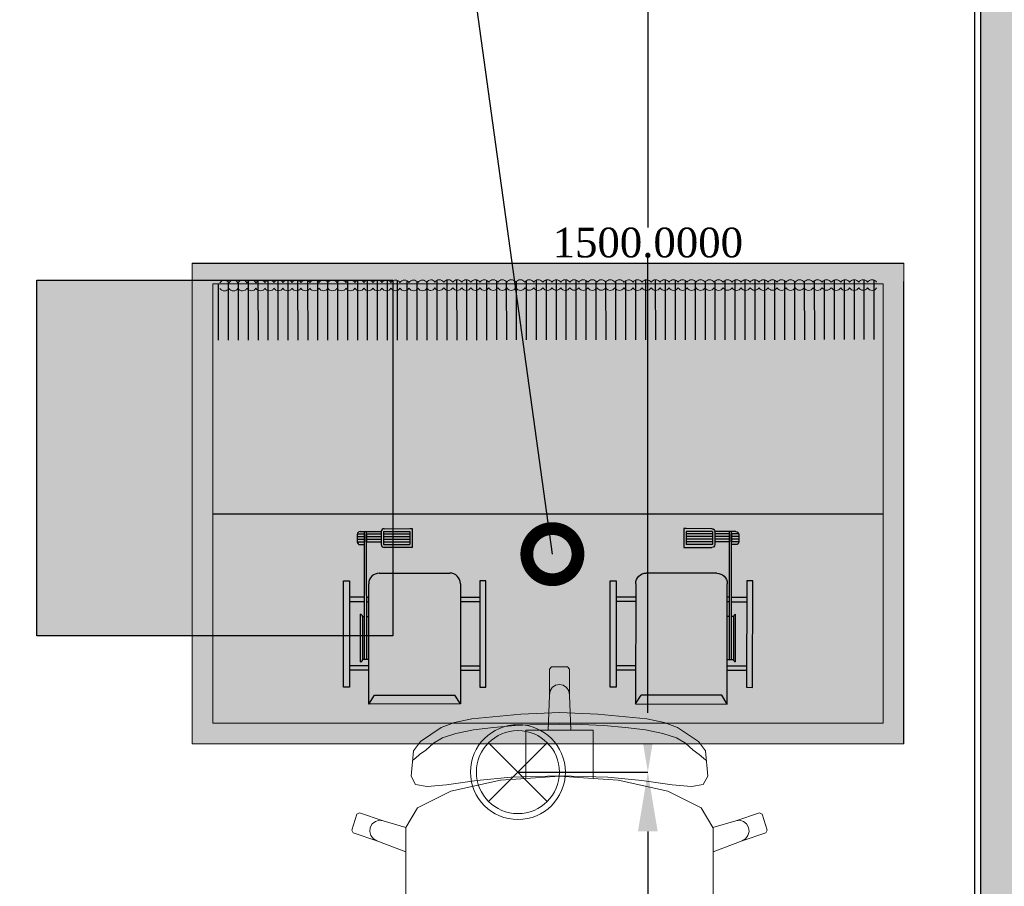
# Model space of a CAD drawing. Header units: millimetres. Extents: x 0 to 88385, y 0 to 41127.
# Tile 49 of 244: x 56508 to 58168, y 16695 to 18157. Entities that reach past the tile are written whole.
import ezdxf
from ezdxf import colors
from ezdxf.entities.mleader import LeaderData, LeaderLine
from ezdxf.math import Vec2, Vec3

# ---------------------------------------------------------------- set-up
doc = ezdxf.new("R2010")
doc.units = ezdxf.units.MM
doc.header["$MEASUREMENT"] = 0
for name, color, linetype in [('- განათება', 7, 'Continuous'), ('- მექანიკური ნაწილი', 7, 'Continuous'), ('New_Structural - Bearing', 7, 'Continuous')]:
    doc.layers.add(name, color=color, linetype=linetype)
for name, color, linetype, lineweight in [('heating-cooling1', 7, 'Continuous', 0), ('HVAC Room Number', 7, 'Continuous', 0), ('New_Interior - Furniture _Pen_No__1', 7, 'Continuous', 13)]:
    doc.layers.add(name, color=color, linetype=linetype, lineweight=lineweight)
for name, color, linetype, lineweight, true_color in [('New_Interior - Lamp_Pen_No__77', 7, 'Continuous', 20, 0xffeb28), ('New_Structural - Bearing_Pen_No__5', 7, 'Continuous', 25, 0x40a5ff), ('New_Structural - Bearing_Pen_No__57', 7, 'Continuous', 25, 0xdcd214)]:
    doc.layers.add(name, color=color, linetype=linetype, lineweight=lineweight, true_color=true_color)
doc.styles.add('CT', font='ARIALN.TTF', dxfattribs={"height": 200})
doc.styles.get("Standard").update_dxf_attribs({"font": 'sylfaen.ttf'})
doc.dimstyles.get("Standard").update_dxf_attribs({"dimtxt": 0.18, "dimasz": 0.18, "dimexe": 0.18, "dimexo": 0.0625, "dimgap": 0.09, "dimtad": 0, "dimtih": 1, "dimtoh": 1, "dimdec": 4, "dimzin": 0, "dimdsep": 46, "dimtxsty": 'Standard', "dimcen": 0.09, "dimadec": 0, "dimazin": 0, "dimtfac": 1, "dimtdec": 4, "dimtofl": 0, "dimtmove": 0, "dimatfit": 3, "dimfxl": 1, "dimtolj": 1, "dimtzin": 0, "dimarcsym": 0})

# ---------------------------------------------------------------- blocks, each defined once
blk = doc.blocks.new('Wall_57', base_point=(-26122.4, 12903.1))
at = {"layer": 'New_Structural - Bearing_Pen_No__57', "linetype": 'Continuous', "lineweight": 25, "true_color": 0xdcd214}
blk.add_hatch(color=52, dxfattribs=at).paths.add_polyline_path([(-26112.4, 21746.1), (-26112.4, 12953.1), (-26032.4, 12953.1), (-26032.4, 21746.1)])
at = {"layer": 'New_Structural - Bearing_Pen_No__5', "color": 161, "linetype": 'Continuous', "lineweight": 25, "true_color": 0x40a5ff}
blk.add_line((-26112.4, 21746.1), (-26112.4, 12953.1), dxfattribs=at)
at = {"layer": 'New_Structural - Bearing_Pen_No__5', "color": 161, "linetype": 'Continuous', "lineweight": 25, "true_color": 0x40a5ff, "flags": 128}
blk.add_lwpolyline([(-26122.4, 20788), (-26122.4, 12953.1)], dxfattribs=at)
blk = doc.blocks.new('Office Workstation Solo 27_4')
at = {"layer": 'New_Interior - Furniture _Pen_No__1', "color": 7, "linetype": 'Continuous', "lineweight": 13}
for p, q in [((-600, -400), (-800, -400)), ((-800, -400), (-800, -420)), ((-733.3, -420), (-733.3, -400)), ((-666.7, -420), (-666.7, -400)), ((-600, -420), (-600, -400)), ((-900, -450), (-840, -420)), ((-840, -420), (-560, -420)), ((-800, -420), (-600, -420)), ((-500, -450), (-560, -420)), ((-500, -450), (-900, -450)), ((-900, -450), (-900, -480)), ((-500, -480), (-500, -450)), ((-900, -480), (-500, -480)), ((-600, -480), (-800, -480)), ((-800, -480), (-800, -530)), ((-600, -530), (-600, -480)), ((-800, -530), (-600, -530)), ((-905.6, -619.1), (-925.2, -619.1)), ((-925.2, -619.1), (-925.2, -638.5)), ((-905.6, -638.5), (-905.6, -619.1)), ((-807.7, -619.1), (-886, -619.1)), ((-886, -619.1), (-886, -638.5)), ((-866.5, -638.5), (-866.5, -619.1)), ((-846.9, -638.5), (-846.9, -619.1)), ((-827.3, -638.5), (-827.3, -619.1)), ((-807.7, -638.5), (-807.7, -619.1)), ((-719.6, -619.1), (-797.9, -619.1)), ((-797.9, -619.1), (-797.9, -638.5)), ((-778.3, -638.5), (-778.3, -619.1)), ((-758.8, -638.5), (-758.8, -619.1)), ((-739.2, -638.5), (-739.2, -619.1)), ((-719.6, -638.5), (-719.6, -619.1)), ((-631.5, -619.1), (-709.8, -619.1)), ((-709.8, -619.1), (-709.8, -638.5)), ((-690.2, -638.5), (-690.2, -619.1)), ((-670.6, -638.5), (-670.6, -619.1)), ((-651, -638.5), (-651, -619.1)), ((-631.5, -638.5), (-631.5, -619.1)), ((-562.9, -619.1), (-621.7, -619.1)), ((-621.7, -619.1), (-621.7, -638.5)), ((-602.1, -638.5), (-602.1, -619.1)), ((-582.5, -638.5), (-582.5, -619.1)), ((-562.9, -638.5), (-562.9, -619.1)), ((-925.2, -638.5), (-905.6, -638.5)), ((-886, -638.5), (-807.7, -638.5)), ((-797.9, -638.5), (-719.6, -638.5)), ((-709.8, -638.5), (-631.5, -638.5)), ((-621.7, -638.5), (-562.9, -638.5)), ((-631.5, -648.2), (-925.2, -648.2)), ((-925.2, -648.2), (-925.2, -745.2)), ((-905.6, -667.6), (-905.6, -648.2)), ((-886, -667.6), (-886, -648.2)), ((-866.5, -667.6), (-866.5, -648.2)), ((-846.9, -667.6), (-846.9, -648.2)), ((-827.3, -667.6), (-827.3, -648.2)), ((-807.7, -667.6), (-807.7, -648.2)), ((-788.1, -667.6), (-788.1, -648.2)), ((-768.5, -667.6), (-768.5, -648.2)), ((-749, -667.6), (-749, -648.2)), ((-729.4, -667.6), (-729.4, -648.2)), ((-709.8, -667.6), (-709.8, -648.2)), ((-690.2, -667.6), (-690.2, -648.2)), ((-670.6, -667.6), (-670.6, -648.2)), ((-631.5, -745.2), (-631.5, -648.2)), ((-562.9, -648.2), (-621.7, -648.2)), ((-621.7, -648.2), (-621.7, -687)), ((-602.1, -687), (-602.1, -648.2)), ((-582.5, -687), (-582.5, -648.2)), ((-562.9, -687), (-562.9, -648.2)), ((-474.8, -648.2), (-553.1, -648.2)), ((-553.1, -648.2), (-553.1, -745.2)), ((-533.5, -725.8), (-533.5, -648.2)), ((-514, -745.2), (-514, -648.2)), ((-494.4, -745.2), (-494.4, -648.2)), ((-474.8, -745.2), (-474.8, -648.2)), ((-925.2, -667.6), (-631.5, -667.6)), ((-895.8, -687), (-895.8, -667.6)), ((-876.3, -687), (-876.3, -667.6)), ((-791.6, -680.4), (-869.2, -688.9)), ((-856.7, -687), (-856.7, -667.6)), ((-837.1, -687), (-837.1, -667.6)), ((-817.5, -687), (-817.5, -667.6)), ((-797.9, -687), (-797.9, -667.6)), ((-790.4, -680.3), (-791.6, -680.4)), ((-700, -677.3), (-790.4, -680.3)), ((-778.3, -687), (-778.3, -667.6)), ((-758.8, -687), (-758.8, -667.6)), ((-739.2, -687), (-739.2, -667.6)), ((-719.6, -687), (-719.6, -667.6)), ((-700, -687), (-700, -667.6)), ((-700, -677.3), (-609.6, -680.3)), ((-680.4, -687), (-680.4, -667.6)), ((-660.8, -687), (-660.8, -667.6)), ((-621.7, -667.6), (-562.9, -667.6)), ((-609.6, -680.3), (-608.4, -680.4)), ((-608.4, -680.4), (-530.8, -688.9)), ((-553.1, -667.6), (-474.8, -667.6)), ((-925.2, -687), (-655.9, -687)), ((-869.2, -688.9), (-921.1, -701.6)), ((-890.9, -706.4), (-890.9, -687)), ((-871.4, -706.4), (-871.4, -687)), ((-851.8, -706.4), (-851.8, -687)), ((-832.2, -706.4), (-832.2, -687)), ((-812.6, -706.4), (-812.6, -687)), ((-793, -706.4), (-793, -687)), ((-773.4, -706.4), (-773.4, -687)), ((-753.9, -706.4), (-753.9, -687)), ((-734.3, -706.4), (-734.3, -687)), ((-714.7, -706.4), (-714.7, -687)), ((-695.1, -706.4), (-695.1, -687)), ((-675.5, -706.4), (-675.5, -687)), ((-655.9, -706.4), (-655.9, -687)), ((-621.7, -687), (-562.9, -687)), ((-553.1, -687), (-494.4, -687)), ((-530.8, -688.9), (-478.9, -701.6)), ((-923.5, -702.6), (-953.7, -727.7)), ((-925.2, -706.4), (-631.5, -706.4)), ((-921.1, -701.6), (-923.5, -702.6)), ((-900.7, -725.8), (-900.7, -706.4)), ((-881.1, -725.8), (-881.1, -706.4)), ((-861.6, -725.8), (-861.6, -706.4)), ((-842, -725.8), (-842, -706.4)), ((-822.4, -725.8), (-822.4, -706.4)), ((-802.8, -725.8), (-802.8, -706.4)), ((-783.2, -725.8), (-783.2, -706.4)), ((-763.6, -725.8), (-763.6, -706.4)), ((-744.1, -725.8), (-744.1, -706.4)), ((-724.5, -725.8), (-724.5, -706.4)), ((-704.9, -725.8), (-704.9, -706.4)), ((-685.3, -725.8), (-685.3, -706.4)), ((-582.5, -706.4), (-602.1, -706.4)), ((-602.1, -706.4), (-602.1, -725.8)), ((-582.5, -725.8), (-582.5, -706.4)), ((-553.1, -706.4), (-474.8, -706.4)), ((-478.9, -701.6), (-476.5, -702.6)), ((-476.5, -702.6), (-446.3, -727.7)), ((-953.7, -727.7), (-958.9, -737.9)), ((-925.2, -725.8), (-631.5, -725.8)), ((-890.9, -745.2), (-890.9, -725.8)), ((-868.9, -745.2), (-868.9, -725.8)), ((-846.9, -745.2), (-846.9, -725.8)), ((-739.2, -745.2), (-739.2, -725.8)), ((-714.7, -745.2), (-714.7, -725.8)), ((-690.2, -745.2), (-690.2, -725.8)), ((-665.7, -745.2), (-665.7, -725.8)), ((-602.1, -725.8), (-621.7, -725.8)), ((-621.7, -725.8), (-621.7, -745.2)), ((-602.1, -745.2), (-602.1, -725.8)), ((-602.1, -725.8), (-582.5, -725.8)), ((-562.9, -725.8), (-582.5, -725.8)), ((-582.5, -745.2), (-582.5, -725.8)), ((-562.9, -745.2), (-562.9, -725.8)), ((-553.1, -725.8), (-494.4, -725.8)), ((-446.3, -727.7), (-441.1, -737.9)), ((-958.9, -737.9), (-958.9, -774.7)), ((-925.2, -745.2), (-631.5, -745.2)), ((-621.7, -745.2), (-562.9, -745.2)), ((-553.1, -745.2), (-474.8, -745.2)), ((-441.1, -737.9), (-441.1, -774.7)), ((-958.9, -774.7), (-958.9, -817.5)), ((-441.1, -774.7), (-441.1, -817.5)), ((-958.9, -817.5), (-958.9, -1065.6)), ((-441.1, -817.5), (-441.1, -1065.6)), ((-958.9, -1065.6), (-1007.8, -1084.2)), ((-958.9, -1106.3), (-958.9, -1065.6)), ((-441.1, -1106.3), (-441.1, -1065.6)), ((-441.1, -1065.6), (-392.2, -1084.2)), ((-1007.8, -1084.2), (-1047.8, -1097.8)), ((-1017.7, -1093.1), (-1019.6, -1099.7)), ((-1013.6, -1087.6), (-1017.7, -1093.1)), ((-1007.8, -1084.2), (-1013.6, -1087.6)), ((-392.2, -1084.2), (-386.4, -1087.6)), ((-392.2, -1084.2), (-352.2, -1097.8)), ((-386.4, -1087.6), (-382.3, -1093.1)), ((-382.3, -1093.1), (-380.4, -1099.7)), ((-1047.8, -1097.8), (-1050, -1102.2)), ((-1050, -1102.2), (-1041.6, -1129.2)), ((-1019.6, -1099.7), (-1018.8, -1106.6)), ((-1018.8, -1106.6), (-1015.5, -1112.6)), ((-997.3, -1118), (-958.7, -1106.5)), ((-958.9, -1106.3), (-958.7, -1106.5)), ((-958.7, -1106.5), (-939.2, -1139.6)), ((-441.3, -1106.5), (-460.8, -1139.6)), ((-441.1, -1106.3), (-441.3, -1106.5)), ((-402.7, -1118), (-441.3, -1106.5)), ((-381.2, -1106.6), (-384.5, -1112.6)), ((-380.4, -1099.7), (-381.2, -1106.6)), ((-350, -1102.2), (-358.4, -1129.2)), ((-352.2, -1097.8), (-350, -1102.2)), ((-1037.3, -1131.5), (-997.3, -1118)), ((-1015.5, -1112.6), (-1010.3, -1116.9)), ((-1010.3, -1116.9), (-1003.9, -1118.8)), ((-1003.9, -1118.8), (-997.3, -1118)), ((-396.1, -1118.8), (-402.7, -1118)), ((-362.7, -1131.5), (-402.7, -1118)), ((-389.7, -1116.9), (-396.1, -1118.8)), ((-384.5, -1112.6), (-389.7, -1116.9)), ((-1041.6, -1129.2), (-1037.3, -1131.5)), ((-939.2, -1139.6), (-883, -1167.8)), ((-460.8, -1139.6), (-517, -1167.8)), ((-358.4, -1129.2), (-362.7, -1131.5)), ((-922.9, -1175.7), (-942.4, -1179.4)), ((-890.3, -1178.8), (-922.9, -1175.7)), ((-883, -1167.8), (-799.1, -1186.6)), ((-517, -1167.8), (-600.9, -1186.6)), ((-509.7, -1178.8), (-477.1, -1175.7)), ((-477.1, -1175.7), (-457.6, -1179.4)), ((-942.4, -1179.4), (-950, -1193.1)), ((-950, -1193.1), (-946.2, -1235.9)), ((-839.1, -1185.7), (-890.3, -1178.8)), ((-781.6, -1191.3), (-839.1, -1185.7)), ((-799.1, -1186.6), (-756.8, -1189.4)), ((-700, -1194), (-781.6, -1191.3)), ((-756.8, -1189.4), (-700, -1193.2)), ((-756.8, -1189.4), (-756.8, -1235.4)), ((-643.2, -1189.4), (-700, -1193.2)), ((-700, -1194), (-618.4, -1191.3)), ((-600.9, -1186.6), (-643.2, -1189.4)), ((-643.2, -1189.4), (-643.2, -1235.4)), ((-618.4, -1191.3), (-560.9, -1185.7)), ((-560.9, -1185.7), (-509.7, -1178.8)), ((-457.6, -1179.4), (-450, -1193.1)), ((-450, -1193.1), (-453.8, -1235.9)), ((-942.8, -1223.4), (-947, -1220.2)), ((-935.7, -1229.5), (-942.8, -1223.4)), ((-464.3, -1229.5), (-457.2, -1223.4)), ((-457.2, -1223.4), (-453, -1220.2)), ((-946.2, -1235.9), (-934.3, -1251.5)), ((-925.5, -1236.8), (-935.7, -1229.5)), ((-912.3, -1248.7), (-925.5, -1236.8)), ((-756.8, -1235.4), (-756.8, -1270.9)), ((-643.2, -1235.4), (-643.2, -1270.9)), ((-487.7, -1248.7), (-474.5, -1236.8)), ((-474.5, -1236.8), (-464.3, -1229.5)), ((-453.8, -1235.9), (-465.7, -1251.5)), ((-934.3, -1251.5), (-899.3, -1275.3)), ((-897.4, -1257.8), (-912.3, -1248.7)), ((-874.4, -1265.3), (-897.4, -1257.8)), ((-525.6, -1265.3), (-502.6, -1257.8)), ((-502.6, -1257.8), (-487.7, -1248.7)), ((-465.7, -1251.5), (-500.7, -1275.3)), ((-899.3, -1275.3), (-876.8, -1283.9)), ((-845.1, -1271.1), (-874.4, -1265.3)), ((-811.3, -1275.5), (-845.1, -1271.1)), ((-774.6, -1278.5), (-811.3, -1275.5)), ((-756.8, -1270.9), (-719.1, -1270.9)), ((-719.1, -1270.9), (-700, -1270.9)), ((-719.1, -1270.9), (-717, -1330)), ((-680.9, -1270.9), (-700, -1270.9)), ((-680.9, -1270.9), (-683, -1330)), ((-643.2, -1270.9), (-680.9, -1270.9)), ((-625.4, -1278.5), (-588.7, -1275.5)), ((-588.7, -1275.5), (-554.9, -1271.1)), ((-554.9, -1271.1), (-525.6, -1265.3)), ((-500.7, -1275.3), (-523.2, -1283.9)), ((-876.8, -1283.9), (-847.6, -1289.6)), ((-847.6, -1289.6), (-764.9, -1297.9)), ((-736.9, -1280.3), (-774.6, -1278.5)), ((-700, -1280.8), (-736.9, -1280.3)), ((-700, -1280.8), (-663.1, -1280.3)), ((-663.1, -1280.3), (-625.4, -1278.5)), ((-552.4, -1289.6), (-635.1, -1297.9)), ((-523.2, -1283.9), (-552.4, -1289.6)), ((-764.9, -1297.9), (-700, -1300.5)), ((-635.1, -1297.9), (-700, -1300.5)), ((-717, -1330), (-715.7, -1336.8)), ((-717, -1330), (-717, -1373.8)), ((-715.7, -1336.8), (-712.1, -1342.6)), ((-712.1, -1342.6), (-706.5, -1346.4)), ((-687.9, -1342.6), (-693.5, -1346.4)), ((-684.3, -1336.8), (-687.9, -1342.6)), ((-683, -1330), (-684.3, -1336.8)), ((-683, -1330), (-683, -1373.8)), ((-706.5, -1346.4), (-700, -1347.8)), ((-693.5, -1346.4), (-700, -1347.8)), ((-717, -1373.8), (-713.6, -1377.3)), ((-713.6, -1377.3), (-700, -1377.3)), ((-686.4, -1377.3), (-700, -1377.3)), ((-683, -1373.8), (-686.4, -1377.3))]:
    blk.add_line(p, q, dxfattribs=at)
at = {"layer": 'New_Interior - Furniture _Pen_No__1', "color": 7, "linetype": 'Continuous', "lineweight": 13, "flags": 128}
for points in [[(0, 0), (-1400, 0), (-1400, -800), (0, -800)], [(-1400, 0), (-1400, -30), (0, -30), (0, 0)], [(-935, -580), (-935, -750), (-465, -750), (-465, -580)]]:
    blk.add_lwpolyline(points, close=True, dxfattribs=at)
blk = doc.blocks.new('asd1q3wdscqewdscx')
h = blk.add_hatch(color=8)
h.dxf.hatch_style = 1
h.paths.add_polyline_path([(45549, 30865), (45532, 30865), (45532, 30791), (45549, 30791)])
h.paths.add_polyline_path([(45549, 31289), (45532, 31289), (45532, 31215), (45549, 31215)])
h.paths.add_polyline_path([(45874, 31312), (45467, 31312), (45467, 31289), (45874, 31289)])
h.paths.add_polyline_path([(45811, 31289), (45794, 31289), (45794, 31231), (45811, 31231)])
h.paths.add_polyline_path([(45811, 31223), (45794, 31223), (45794, 31215), (45811, 31215)])
h = blk.add_hatch(color=256)
h.dxf.hatch_style = 1
h.paths.add_polyline_path([(46062, 31223), (46053, 31223), (46053, 31167), (46062, 31167)])
h.paths.add_polyline_path([(46053, 31258.8), (46053, 31231), (46062, 31231), (46062, 31248, 0.361621)])
h.paths.add_polyline_path([(46043, 31259), (46033, 31259), (46033, 31231), (46043, 31231)])
h.paths.add_polyline_path([(46023, 31259, 0.414214), (46012, 31248), (46012, 31231), (46023, 31231)])
h.paths.add_polyline_path([(46023, 31223), (46012, 31223), (46012, 31167), (46023, 31167)])
h.paths.add_polyline_path([(46043, 31223), (46033, 31223), (46033, 31167), (46043, 31167)])
h.paths.add_polyline_path([(46073, 31156, 0.414214), (46062, 31167), (46012, 31167, 0.414214), (46001, 31156), (46001, 31058), (46001, 31049), (46073, 31049), (46073, 31058)])
h.paths.add_polyline_path([(46062, 31058), (46012, 31058), (46012, 31158), (46062, 31158)], flags=16)
at = {"true_color": 0x8fa35c}
h = blk.add_hatch(color=55, dxfattribs=at)
h.dxf.hatch_style = 1
h.paths.add_polyline_path([(46053, 31223), (46043, 31223), (46043, 31167), (46053, 31167)])
h.paths.add_polyline_path([(46053, 31258.8, 0.045741), (46051, 31259), (46043, 31259), (46043, 31231), (46053, 31231)])
h.paths.add_polyline_path([(46033, 31259), (46023, 31259), (46023, 31231), (46033, 31231)])
h.paths.add_polyline_path([(46023, 31158), (46012, 31158), (46012, 31058), (46023, 31058)])
h.paths.add_polyline_path([(46033, 31158), (46023, 31158), (46023, 31058), (46033, 31058)])
h.paths.add_polyline_path([(46043, 31158), (46033, 31158), (46033, 31058), (46043, 31058)])
h.paths.add_polyline_path([(46053, 31158), (46043, 31158), (46043, 31058), (46053, 31058)])
h.paths.add_polyline_path([(46062, 31158), (46053, 31158), (46053, 31058), (46062, 31058)])
h = blk.add_hatch(color=7)
h.dxf.hatch_style = 1
h.paths.add_polyline_path([(45746.1, 31247), (45563.9, 31247, 0.376607), (45573, 31239), (45737, 31239, 0.376607)])
h = blk.add_hatch(color=7)
h.dxf.hatch_style = 1
h.paths.add_polyline_path([(45737, 31239), (45573, 31239), (45573, 31231), (45737, 31231)])
at = {"true_color": 0x40b2bf}
h = blk.add_hatch(color=143, dxfattribs=at)
h.dxf.hatch_style = 1
h.paths.add_polyline_path([(45737, 31231), (45573, 31231), (45573, 31223), (45737, 31223)])
h = blk.add_hatch(color=7)
h.dxf.hatch_style = 1
h.paths.add_polyline_path([(45737, 31223), (45573, 31223), (45573, 31215), (45737, 31215)])
h = blk.add_hatch(color=143, dxfattribs=at)
h.dxf.hatch_style = 1
h.paths.add_polyline_path([(46062, 31231), (46053, 31231), (46023, 31231), (45737, 31231), (45737, 31223), (46062, 31223)])
at = {"true_color": 0x8fa35c}
h = blk.add_hatch(color=55, dxfattribs=at)
h.dxf.hatch_style = 1
h.paths.add_polyline_path([(46033, 31223), (46023, 31223), (46023, 31167), (46033, 31167)])
at = {"true_color": 0xb4794b}
h = blk.add_hatch(color=35, dxfattribs=at)
h.dxf.hatch_style = 1
h.paths.add_polyline_path([(45903, 31174.6, 0.414214), (45862.6, 31215), (45403, 31215), (45437, 31193.9), (45437, 30886.1), (45403, 30865), (45862.6, 30865, 0.414214), (45903, 30905.4)])
h = blk.add_hatch(color=8)
h.dxf.hatch_style = 1
h.paths.add_polyline_path([(45811, 30865), (45794, 30865), (45794, 30791), (45811, 30791)])
h = blk.add_hatch(color=8)
h.dxf.hatch_style = 1
h.paths.add_polyline_path([(45874, 30791), (45467, 30791), (45467, 30768), (45874, 30768)])
for p, q in [((45467, 31289), (45467, 31312)), ((45467, 31312), (45874, 31312)), ((45874, 31312), (45874, 31289)), ((45874, 31289), (45467, 31289)), ((45532, 31215), (45532, 31289)), ((45549, 31215), (45549, 31289)), ((45794, 31231), (45794, 31289)), ((45811, 31231), (45811, 31289)), ((46051, 31259), (46023, 31259)), ((46023, 31259), (46023, 31231)), ((46033, 31259), (46033, 31231)), ((46043, 31259), (46043, 31231)), ((46053, 31259), (46053, 31231)), ((45563.9, 31247), (45746.1, 31247)), ((45573, 31215), (45573, 31239)), ((45737, 31239), (45573, 31239)), ((45573, 31231), (46062, 31231)), ((45573, 31223), (46062, 31223)), ((45737, 31239), (45737, 31231)), ((45737, 31223), (45737, 31215)), ((45794, 31223), (45794, 31215)), ((45811, 31223), (45811, 31215)), ((46012, 31248), (46012, 31231)), ((46053, 31231), (46023, 31231)), ((46053, 31223), (46023, 31223)), ((46023, 31223), (46023, 31167)), ((46033, 31223), (46033, 31167)), ((46043, 31223), (46043, 31167)), ((46053, 31231), (46062, 31231)), ((46053, 31223), (46062, 31223)), ((46053, 31223), (46053, 31167)), ((46062, 31248), (46062, 31167)), ((45403, 31215), (45862.6, 31215)), ((45403, 31215), (45437, 31193.9)), ((45403, 30865), (45403, 31215)), ((45437, 31193.9), (45437, 30886.1)), ((45903, 31174.6), (45903, 30905.4)), ((46001, 31058), (46001, 31156)), ((46062, 31167), (46012, 31167)), ((46062, 31158), (46012, 31158)), ((46012, 31158), (46012, 31058)), ((46023, 31158), (46023, 31058)), ((46033, 31158), (46033, 31058)), ((46043, 31158), (46043, 31058)), ((46053, 31158), (46053, 31058)), ((46062, 31158), (46062, 31058)), ((46073, 31156), (46073, 31058)), ((46001, 31049), (46001, 31058)), ((46073, 31049), (46001, 31049)), ((46062, 31058), (46012, 31058)), ((46073, 31058), (46073, 31049)), ((45403, 30865), (45437, 30886.1)), ((45862.6, 30865), (45403, 30865)), ((45532, 30865), (45532, 30791)), ((45549, 30865), (45549, 30791)), ((45794, 30865), (45794, 30791)), ((45811, 30865), (45811, 30791)), ((45874, 30791), (45467, 30791)), ((45467, 30791), (45467, 30768)), ((45467, 30768), (45874, 30768)), ((45874, 30768), (45874, 30791))]:
    blk.add_line(p, q)
for centre, radius, start, end in [((46023, 31248), 11, 90, 180), ((46051, 31248), 11, 0, 90), ((45573, 31248.2), 9.19, 187.4531, 270), ((45737, 31248.2), 9.19, 270, 352.5469), ((45862.6, 31174.6), 40.4, 0, 90), ((46012, 31156), 11, 90, 180), ((46062, 31156), 11, 0, 90), ((45862.6, 30905.4), 40.4, 270, 0)]:
    blk.add_arc(centre, radius, start, end)
blk = doc.blocks.new('asdasda')
at = {"lineweight": 0, "true_color": 0xffffff}
h = blk.add_hatch(color=7, dxfattribs=at)
h.dxf.hatch_style = 1
h.paths.add_polyline_path([(757.4, 504.2), (22.6, 504.2), (22.6, 22.6), (757.4, 22.6)], flags=0)
h.paths.add_polyline_path([(780, 526.8), (0, 526.8), (0, 0), (780, 0)])
h.paths.add_polyline_path([(22.6, 504.2), (757.4, 504.2), (757.4, 22.6), (22.6, 22.6)], flags=16)
h = blk.add_hatch(color=7, dxfattribs=at)
h.dxf.hatch_style = 1
h.paths.add_polyline_path([(757.4, 504.2), (22.6, 504.2), (22.6, 22.6), (757.4, 22.6)])
h = blk.add_hatch(color=7)
h.dxf.hatch_style = 1
h.paths.add_polyline_path([(22.8, 255.2), (22.8, 243.7), (757.4, 244.3), (757.4, 255.8)])
at = {"true_color": 0xfb1004}
h = blk.add_hatch(color=1, dxfattribs=at)
h.dxf.hatch_style = 1
h.set_gradient(color1=(255, 0, 0), color2=(0, 0, 255), tint=1)
h.paths.add_polyline_path([(740.4, 210.2), (740.4, 134.5, -1), (717.1, 134.4), (717, 209.8, 1), (673.8, 209.8), (673.9, 134.5, -1.005911), (650.8, 134.2), (650.7, 210, 1.002343), (607.7, 209.6), (607.8, 134.4, -1), (584.4, 134.3), (584.4, 210, 1.002343), (541.4, 209.6), (541.4, 134.3, -1), (518.1, 134.3), (518, 209.7, 1), (474.8, 209.6), (474.9, 134.2, -1), (451.8, 134), (451.7, 209.8, 1.00525), (408.7, 209.3), (408.8, 134.3, -1), (385.4, 134.3), (385.4, 209.7, 1), (342.1, 209.6), (342.2, 134.3, -1.005302), (319.1, 133.9), (319, 209.7, 1.00522), (276, 209.2), (276.1, 134.2, -1), (252.8, 134.2), (252.7, 209.8, 1.005275), (209.7, 209.3), (209.8, 134.3, -1), (186.4, 134.3), (186.4, 209.7, 1.005275), (143.4, 209.2), (143.4, 134.2, -1), (120.1, 134.2), (120, 209.8, 1.005275), (77, 209.3), (77.1, 134.3, -1), (53.8, 134.3), (53.7, 209.6, 0.415483), (31.5, 231.6), (22.6, 231.6), (22.6, 221.5), (32, 221.5, -0.414214), (43.6, 209.9), (43.7, 134.6, 0.999973), (86.9, 134.6), (86.9, 209.7, -1.008192), (110, 210.1), (110, 134.5, 1.011383), (153.3, 135.1), (153.2, 209.9, -0.994909), (176.3, 210.1), (176.4, 134.6, 1.011379), (219.6, 135.1), (219.5, 210, -0.994909), (242.6, 210.1), (242.7, 134.5, 1), (285.9, 134.5), (285.9, 209.9, -0.994909), (309, 210.1), (309, 134.4, 1), (352.3, 134.5), (352.2, 209.9), (352.2, 210, -1), (375.3, 210.2), (375.4, 134.6, 1), (418.6, 134.7), (418.5, 210, -0.994909), (441.6, 210.2), (441.7, 134.6, 1), (484.9, 134.6), (484.9, 210, -1), (508, 210.2), (508, 134.6, 1), (551.3, 134.6), (551.2, 210, -1), (574.3, 210.3), (574.4, 134.7, 1), (617.6, 134.7), (617.5, 210.1, -1), (640.6, 210.3), (640.7, 134.7, 1), (683.9, 134.8), (683.9, 210.1, -1), (707, 210.4), (707, 134.8, 1), (750.3, 134.8), (750.2, 210.2, -0.303251), (757.4, 221), (757.4, 231.4, 0.354482)])
h = blk.add_hatch(color=250)
h.dxf.hatch_style = 1
h.paths.add_polyline_path([(757.4, 97.8), (757.4, 109.3), (22.6, 108.7), (22.6, 97.2)])
h = blk.add_hatch(color=7)
h.dxf.hatch_style = 1
h.paths.add_polyline_path([(22.9, 102), (22.9, 90.5), (757.4, 91.1), (757.4, 102.6)])
blk.add_line((22.6, 275), (757.4, 275))
at = {"color": 250}
blk.add_line((780, 0), (0, 0), dxfattribs=at)
for points in [[(0, 526.8), (0, 20)], [(32.5, 83.8), (32.6, 18.6)], [(43.4, 83.8), (43.5, 18.2)], [(54.3, 83.8), (54.3, 18.1)], [(65.2, 83.8), (65.2, 18.2)], [(76.1, 83.8), (76.1, 18.4)], [(86.9, 83.8), (87, 18.5)], [(97.8, 83.9), (97.9, 19.1)], [(108.7, 83.9), (108.8, 20)], [(119.6, 83.9), (119.7, 20.2)], [(130.5, 83.9), (130.5, 19.2)], [(141.4, 83.9), (141.4, 18.6)], [(152.3, 83.9), (152.3, 18.3)], [(163.2, 83.9), (163.2, 18.1)], [(174, 83.9), (174.1, 18.1)], [(184.9, 83.9), (185, 18.4)], [(195.8, 83.9), (195.9, 18.8)], [(206.7, 83.9), (206.7, 19.4)], [(217.6, 84), (217.6, 20.5)], [(228.5, 84), (228.5, 19.9)], [(239.4, 84), (239.4, 19.1)], [(250.2, 84), (250.3, 18.6)], [(261.1, 84), (261.2, 18.3)], [(272, 84), (272.1, 18.2)], [(282.9, 84), (283, 18.3)], [(293.8, 84), (293.8, 18.6)], [(304.7, 84), (304.7, 19.1)], [(315.6, 84), (315.6, 19.4)], [(326.4, 84), (326.5, 20.5)], [(337.3, 84.1), (337.4, 19.7)], [(348.2, 84.1), (348.3, 19)], [(359.1, 84.1), (359.2, 18.5)], [(370, 84.1), (370, 18.2)], [(380.9, 84.1), (380.9, 18.1)], [(391.8, 84.1), (391.8, 18.2)], [(402.6, 84.1), (402.7, 18.5)], [(413.5, 84.1), (413.6, 19)], [(424.4, 84.1), (424.5, 19.8)], [(435.3, 84.1), (435.4, 20.6)], [(446.2, 84.1), (446.2, 19.5)], [(457.1, 84.2), (457.1, 18.8)], [(468, 84.2), (468, 18.4)], [(478.8, 84.2), (478.9, 18.2)], [(489.7, 84.2), (489.8, 18.2)], [(500.6, 84.2), (500.7, 18.4)], [(511.5, 84.2), (511.6, 18.7)], [(522.4, 84.2), (522.4, 20.6)], [(533.3, 84.2), (533.3, 20.2)], [(544.2, 84.2), (544.2, 19.4)], [(555, 84.2), (555.1, 18.9)], [(565.9, 84.2), (566, 18.6)], [(576.8, 84.3), (576.9, 18.5)], [(587.7, 84.3), (587.8, 18.6)], [(598.6, 84.3), (598.6, 18.9)], [(609.5, 84.3), (609.5, 19.4)], [(620.4, 84.3), (620.4, 20.2)], [(631.2, 84.3), (631.3, 21.1)], [(642.1, 84.3), (642.2, 20)], [(653, 84.3), (653.1, 19.3)], [(663.9, 84.3), (664, 18.9)], [(674.8, 84.3), (674.8, 18.6)], [(685.7, 84.3), (685.7, 18.6)], [(696.6, 84.4), (696.6, 18.8)], [(707.4, 84.4), (707.5, 19.1)], [(718.3, 84.4), (718.4, 19.7)], [(729.2, 84.4), (729.3, 20.7)], [(740.1, 84.4), (740.2, 20.7)], [(751, 84.4), (751, 22.6)]]:
    blk.add_lwpolyline(points, dxfattribs=at)
at = {"layer": 'heating-cooling1'}
blk.add_lwpolyline([(0, 526.8), (780, 526.8), (780, 0), (0, 0), (0, 526.8)], dxfattribs=at)
blk.add_lwpolyline([(22.6, 504.2), (757.4, 504.2), (757.4, 22.6), (22.6, 22.6)], close=True, dxfattribs=at)
at = {"layer": 'HVAC Room Number', "color": 250}
for points in [[(39.8, 27, 0.553217), (29.9, 27)], [(49.6, 27, 0.553217), (39.8, 27)], [(59.5, 27, 0.553217), (49.6, 27)], [(69.3, 27.1, 0.553217), (59.5, 27)], [(79.2, 27.1, 0.553217), (69.3, 27.1)], [(89.6, 27, 0.553217), (79.8, 27)], [(99.5, 27, 0.553217), (89.6, 27)], [(109.4, 27, 0.553217), (99.5, 27)], [(119.2, 27, 0.553217), (109.4, 27)], [(129.1, 27, 0.553217), (119.2, 27)], [(139, 27, 0.553217), (129.1, 27)], [(148.8, 27, 0.553217), (139, 27)], [(158.7, 27, 0.553217), (148.8, 27)], [(168.5, 27, 0.553217), (158.7, 27)], [(178.4, 27, 0.553217), (168.5, 27)], [(188.3, 27, 0.553217), (178.4, 27)], [(198.1, 27, 0.553217), (188.3, 27)], [(208, 27.1, 0.553217), (198.1, 27)], [(217.9, 27.1, 0.553217), (208, 27.1)], [(227.7, 27.1, 0.553217), (217.9, 27.1)], [(237.6, 27.1, 0.553217), (227.7, 27.1)], [(247.4, 27.1, 0.553217), (237.6, 27.1)], [(257.3, 27.1, 0.553217), (247.4, 27.1)], [(267.2, 27.1, 0.553217), (257.3, 27.1)], [(277, 27.1, 0.553217), (267.2, 27.1)], [(286.9, 27.1, 0.553217), (277, 27.1)], [(296.8, 27.1, 0.553217), (286.9, 27.1)], [(306.6, 27.1, 0.553217), (296.8, 27.1)], [(316.8, 27, 0.553217), (306.9, 27)], [(326.7, 27, 0.553217), (316.8, 27)], [(336.5, 27, 0.553217), (326.7, 27)], [(346.4, 27, 0.553217), (336.5, 27)], [(356.3, 27, 0.553217), (346.4, 27)], [(366.1, 27, 0.553217), (356.3, 27)], [(376, 27, 0.553217), (366.1, 27)], [(385.8, 27, 0.553217), (376, 27)], [(395.7, 27, 0.553217), (385.8, 27)], [(405.6, 27, 0.553217), (395.7, 27)], [(415.4, 27, 0.553217), (405.6, 27)], [(425.3, 27.1, 0.553217), (415.4, 27)], [(435.2, 27.1, 0.553217), (425.3, 27.1)], [(445, 27.1, 0.553217), (435.2, 27.1)], [(454.9, 27.1, 0.553217), (445, 27.1)], [(464.7, 27.1, 0.553217), (454.9, 27.1)], [(474.6, 27.1, 0.553217), (464.7, 27.1)], [(484.5, 27.1, 0.553217), (474.6, 27.1)], [(494.3, 27.1, 0.553217), (484.5, 27.1)], [(504.2, 27.1, 0.553217), (494.3, 27.1)], [(514.1, 27.1, 0.553217), (504.2, 27.1)], [(522.7, 27.4, 0.610733), (514.1, 27.1)], [(532.5, 27.4, 0.553217), (522.7, 27.4)], [(542.4, 27.4, 0.553217), (532.5, 27.4)], [(552.3, 27.4, 0.553217), (542.4, 27.4)], [(562.1, 27.4, 0.553217), (552.3, 27.4)], [(572, 27.4, 0.553217), (562.1, 27.4)], [(581.9, 27.4, 0.553217), (572, 27.4)], [(591.7, 27.4, 0.553217), (581.9, 27.4)], [(601.6, 27.5, 0.553217), (591.7, 27.4)], [(611.4, 27.5, 0.553217), (601.6, 27.5)], [(621.3, 27.5, 0.553217), (611.4, 27.5)], [(631.2, 27.5, 0.553217), (621.3, 27.5)], [(641, 27.5, 0.553217), (631.2, 27.5)], [(650.9, 27.5, 0.553217), (641, 27.5)], [(660.8, 27.5, 0.553217), (650.9, 27.5)], [(670.6, 27.5, 0.553217), (660.8, 27.5)], [(680.5, 27.5, 0.553217), (670.6, 27.5)], [(690.3, 27.5, 0.553217), (680.5, 27.5)], [(700.2, 27.5, 0.553217), (690.3, 27.5)], [(710.1, 27.5, 0.553217), (700.2, 27.5)], [(719.9, 27.5, 0.553217), (710.1, 27.5)], [(729.8, 27.6, 0.553217), (719.9, 27.5)], [(739.7, 27.6, 0.553217), (729.8, 27.6)], [(749.5, 27.6, 0.553217), (739.7, 27.6)], [(29.9, 20.8, 0.553217), (39.8, 20.8)], [(39.8, 20.8, 0.553217), (49.6, 20.8)], [(49.6, 20.8, 0.553217), (59.5, 20.9)], [(59.5, 20.9, 0.553217), (69.3, 20.9)], [(69.3, 20.9, 0.553217), (79.2, 20.9)], [(79.8, 20.8, 0.553217), (89.7, 20.8)], [(89.7, 20.8, 0.553217), (99.5, 20.8)], [(99.5, 20.8, 0.553217), (109.4, 20.8)], [(109.4, 20.8, 0.553217), (119.2, 20.8)], [(119.2, 20.8, 0.553217), (129.1, 20.8)], [(129.1, 20.8, 0.553217), (139, 20.8)], [(139, 20.8, 0.553217), (148.8, 20.8)], [(148.8, 20.8, 0.553217), (158.7, 20.8)], [(158.7, 20.8, 0.553217), (168.6, 20.8)], [(168.6, 20.8, 0.553217), (178.4, 20.8)], [(178.4, 20.8, 0.553217), (188.3, 20.9)], [(188.3, 20.9, 0.553217), (198.1, 20.9)], [(198.1, 20.9, 0.553217), (208, 20.9)], [(208, 20.9, 0.553217), (217.9, 20.9)], [(217.9, 20.9, 0.553217), (227.7, 20.9)], [(227.7, 20.9, 0.553217), (237.6, 20.9)], [(237.6, 20.9, 0.553217), (247.5, 20.9)], [(247.5, 20.9, 0.553217), (257.3, 20.9)], [(257.3, 20.9, 0.553217), (267.2, 20.9)], [(267.2, 20.9, 0.553217), (277, 20.9)], [(277, 20.9, 0.553217), (286.9, 20.9)], [(286.9, 20.9, 0.553217), (296.8, 20.9)], [(296.8, 20.9, 0.553217), (306.6, 21)], [(306.9, 20.8, 0.553217), (316.8, 20.8)], [(316.8, 20.8, 0.553217), (326.7, 20.8)], [(326.7, 20.8, 0.553217), (336.5, 20.8)], [(336.5, 20.8, 0.553217), (346.4, 20.8)], [(346.4, 20.8, 0.553217), (356.3, 20.8)], [(356.3, 20.8, 0.553217), (366.1, 20.8)], [(366.1, 20.8, 0.553217), (376, 20.8)], [(376, 20.8, 0.553217), (385.8, 20.8)], [(385.8, 20.8, 0.553217), (395.7, 20.8)], [(395.7, 20.8, 0.553217), (405.6, 20.9)], [(405.6, 20.9, 0.553217), (415.4, 20.9)], [(415.4, 20.9, 0.553217), (425.3, 20.9)], [(425.3, 20.9, 0.553217), (435.2, 20.9)], [(435.2, 20.9, 0.553217), (445, 20.9)], [(445, 20.9, 0.553217), (454.9, 20.9)], [(454.9, 20.9, 0.553217), (464.7, 20.9)], [(464.7, 20.9, 0.553217), (474.6, 20.9)], [(474.6, 20.9, 0.553217), (484.5, 20.9)], [(484.5, 20.9, 0.553217), (494.3, 20.9)], [(494.3, 20.9, 0.553217), (504.2, 20.9)], [(504.2, 20.9, 0.553217), (514.1, 20.9)], [(514.1, 20.9, 0.671613), (522.7, 21.2)], [(522.7, 21.2, 0.553217), (532.6, 21.2)], [(532.6, 21.2, 0.553217), (542.4, 21.2)], [(542.4, 21.2, 0.553217), (552.3, 21.2)], [(552.3, 21.2, 0.553217), (562.1, 21.2)], [(562.1, 21.2, 0.553217), (572, 21.2)], [(572, 21.2, 0.553217), (581.9, 21.2)], [(581.9, 21.2, 0.553217), (591.7, 21.3)], [(591.7, 21.3, 0.553217), (601.6, 21.3)], [(601.6, 21.3, 0.553217), (611.5, 21.3)], [(611.5, 21.3, 0.553217), (621.3, 21.3)], [(621.3, 21.3, 0.553217), (631.2, 21.3)], [(631.2, 21.3, 0.553217), (641, 21.3)], [(641, 21.3, 0.553217), (650.9, 21.3)], [(650.9, 21.3, 0.553217), (660.8, 21.3)], [(660.8, 21.3, 0.553217), (670.6, 21.3)], [(670.6, 21.3, 0.553217), (680.5, 21.3)], [(680.5, 21.3, 0.553217), (690.3, 21.3)], [(690.3, 21.3, 0.553217), (700.2, 21.3)], [(700.2, 21.3, 0.553217), (710.1, 21.4)], [(710.1, 21.4, 0.553217), (719.9, 21.4)], [(719.9, 21.4, 0.553217), (729.8, 21.4)], [(729.8, 21.4, 0.553217), (739.7, 21.4)], [(739.7, 21.4, 0.553217), (749.5, 21.4)]]:
    blk.add_lwpolyline(points, format="xyb", dxfattribs=at)
at = {"yscale": 0.2868831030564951, "zscale": 0.2868831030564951}
for p, xscale, rotation in [((9159.5, 13501.1), -0.286883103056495, 89.95250228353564), ((-8379.5, 13501.1), 0.2868831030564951, 270.0474656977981)]:
    blk.add_blockref('asd1q3wdscqewdscx', p, dxfattribs=dict(at, xscale=xscale, rotation=rotation))
blk = doc.blocks.new('600x600')
h = blk.add_hatch(color=6)
h.dxf.hatch_style = 1
h.paths.add_polyline_path([(-54793.2, 18677.9), (-55393.2, 18677.9), (-55393.2, 18077.9), (-54793.2, 18077.9)])
for p, q in [((-55393.2, 18677.9), (-54793.2, 18677.9)), ((-55393.2, 18077.9), (-55393.2, 18677.9)), ((-54793.2, 18677.9), (-54793.2, 18077.9)), ((-54793.2, 18077.9), (-55393.2, 18077.9))]:
    blk.add_line(p, q)
blk = doc.blocks.new('Recessed Spot')
at = {"layer": 'New_Interior - Lamp_Pen_No__77', "color": 2, "linetype": 'Continuous', "lineweight": 20, "true_color": 0xffeb28}
for q in [(-49.5, 49.5), (49.5, 49.5), (-49.5, -49.5), (49.5, -49.5)]:
    blk.add_line((0, 0), q, dxfattribs=at)
at = {"layer": 'New_Interior - Lamp_Pen_No__77', "color": 2, "linetype": 'Continuous', "lineweight": 20, "true_color": 0xffeb28, "flags": 128}
blk.add_lwpolyline([(80, 0, 1), (-80, 0, 1)], format="xyb", close=True, dxfattribs=at)
at = {"layer": 'New_Interior - Lamp_Pen_No__77', "color": 2, "linetype": 'Continuous', "lineweight": 20, "true_color": 0xffeb28}
blk.add_circle((0, 0), 70, dxfattribs=at)
blk = doc.blocks.new('_DotSmall')
at = {"color": 0, "linetype": 'ByBlock', "const_width": 0.5}
blk.add_lwpolyline([(-0.0625, 0, 1), (0.0625, 0, 1)], format="xyb", close=True, dxfattribs=at)
blk = doc.blocks.new('*D866')
at = {"layer": '- განათება', "color": 0, "lineweight": -2, "transparency": 16777216}
for p, q in [((57347.9, 16888), (57567, 16888)), ((57566.9, 16788), (57566.9, 16306.1)), ((57566.9, 15488), (57566.9, 16254.8)), ((57347.9, 15388), (57567, 15388))]:
    blk.add_line(p, q, dxfattribs=at)
at = {"layer": '- განათება', "color": 0, "transparency": 16777216}
for points in [[(57550.2, 16788), (57583.5, 16788), (57566.9, 16888)], [(57550.2, 15488), (57583.5, 15488), (57566.9, 15388)]]:
    blk.add_solid(points, dxfattribs=at)
at = {"layer": 'Defpoints', "color": 0, "transparency": 16777216}
for p in [(57347.9, 16888), (57347.9, 15388), (57566.9, 15388)]:
    blk.add_point(p, dxfattribs=at)
at = {"layer": '- განათება', "color": 0, "transparency": 16777216, "insert": (57566.9, 16280.4), "char_height": 50, "attachment_point": 5}
blk.add_mtext('\\A1;{\\fSylfaen|b0|i0|c0|p18;1500.0000}', dxfattribs=at)
blk = doc.blocks.new('*D867')
at = {"layer": '- განათება', "color": 0, "lineweight": -2, "transparency": 16777216}
for p, q in [((57347.9, 18388), (57567, 18388)), ((57566.9, 18288), (57566.9, 17806.1)), ((57566.9, 16988), (57566.9, 17754.8)), ((57347.9, 16888), (57567, 16888))]:
    blk.add_line(p, q, dxfattribs=at)
at = {"layer": '- განათება', "color": 0, "transparency": 16777216}
for points in [[(57550.2, 18288), (57583.5, 18288), (57566.9, 18388)], [(57550.2, 16988), (57583.5, 16988), (57566.9, 16888)]]:
    blk.add_solid(points, dxfattribs=at)
at = {"layer": 'Defpoints', "color": 0, "transparency": 16777216}
for p in [(57347.9, 18388), (57347.9, 16888), (57566.9, 16888)]:
    blk.add_point(p, dxfattribs=at)
at = {"layer": '- განათება', "color": 0, "transparency": 16777216, "insert": (57566.9, 17780.4), "char_height": 50, "attachment_point": 5}
blk.add_mtext('\\A1;{\\fSylfaen|b0|i0|c0|p18;1500.0000}', dxfattribs=at)

msp = doc.modelspace()

# ---------------------------------------------------------------- block references
at = {"layer": '- განათება', "color": 2, "linetype": 'Continuous', "lineweight": 20, "true_color": 0xffeb28, "zscale": 1000}
msp.add_blockref('Recessed Spot', (57347.86763, 16887.98097), dxfattribs=at)
at = {"layer": '- მექანიკური ნაწილი', "lineweight": 0, "transparency": 33554687, "xscale": 1.538463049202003, "yscale": 1.538463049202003, "zscale": 1.538463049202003, "rotation": 180}
msp.add_blockref('asdasda', (57998.64688, 17746.06866), dxfattribs=at)
at = {"layer": '- მექანიკური ნაწილი'}
msp.add_blockref('600x600', (111930.08689, -960.32892), dxfattribs=at)
at = {"layer": 'New_Interior - Furniture _Pen_No__1', "color": 7, "linetype": 'Continuous', "lineweight": 13, "zscale": 1000, "rotation": 180}
msp.add_blockref('Office Workstation Solo 27_4', (56717.86763, 15687.98097), dxfattribs=at)
at = {"layer": 'New_Structural - Bearing', "color": 7, "lineweight": 35}
msp.add_blockref('Wall_57', (58117.86763, 12903.05519), dxfattribs=at)

# ---------------------------------------------------------------- dimensions: what is measured, and where the dimension line sits
at = {"layer": '- განათება', "color": 1}
for base, p1, p2, picture, middle in [((57566.86173, 16887.98097), (57347.86763, 18387.98097), (57347.86763, 16887.98097), '*D867', (57566.86173, 17780.41604)), ((57566.86173, 15387.98097), (57347.86763, 16887.98097), (57347.86763, 15387.98097), '*D866', (57566.86173, 16280.41604))]:
    dim = msp.add_linear_dim(base=base, p1=p1, p2=p2, angle=270, text='{\\fSylfaen|b0|i0|c0|p18;<>}', dimstyle='Standard', override={"dimtxt": 50, "dimasz": 100}, dxfattribs=at)
    dim.commit()
    dim.dimension.update_dxf_attribs({"geometry": picture, "text_midpoint": middle, "dimtype": 160})

# ---------------------------------------------------------------- leaders
at = {"layer": '- მექანიკური ნაწილი', "color": 7}
ml = msp.add_multileader_mtext('Standard', dxfattribs=at)
ml.set_content('{\\fSylfaen|b1|i0|c0|p18;\\C1;DB-HVAC\\C7;  \\fSylfaen|b0|i0|c0|p18;\\C1;QF-23          \\C7;N2XH-3X2.5}', color=7, style='CT')
ml.set_leader_properties()
ml.set_arrow_properties(name='DOTSMALL')
ml.build(insert=Vec2(0, 0))
ml.multileader.update_dxf_attribs({"has_dogleg": 0, "text_left_attachment_type": 6, "text_right_attachment_type": 6, "dogleg_length": 9, "arrow_head_size": 172.53719})
ctx = ml.context
ctx.base_point, ctx.char_height, ctx.arrow_head_size, ctx.landing_gap_size, ctx.plane_origin = Vec3(55112.45825, 19371.9237), 171.3007828, 172.53719, 57.5124, Vec3(37857.80887, 8886.39979)
ctx.left_attachment, ctx.right_attachment, ctx.text_align_type = 6, 6, 1
notes = []
notes.append((ctx, [(1, (1, 1, 0), (55103.45825, 19371.9237), (1, 0), 9, [(2, [(54245.00839, 17258.12044)], 0, [])])]))
ctx.mtext.insert, ctx.mtext.width, ctx.mtext.defined_height, ctx.mtext.alignment, ctx.mtext.flow_direction = Vec3(56113.25853, 19577.48464), 2531.4263669, 243.98464, 2, 5
ml = msp.add_multileader_mtext('Standard', dxfattribs=at)
ml.set_content('{\\fSylfaen|b1|i0|c0|p18;\\C1;DB-HVAC\\C7;  \\fSylfaen|b0|i0|c0|p18;\\C1;QF-23          \\C7;N2XH-3X2.5}', color=7, style='CT')
ml.set_leader_properties()
ml.set_arrow_properties(name='DOTSMALL')
ml.build(insert=Vec2(0, 0))
ml.multileader.update_dxf_attribs({"has_dogleg": 0, "text_left_attachment_type": 6, "text_right_attachment_type": 6, "dogleg_length": 9, "arrow_head_size": 172.53719})
ctx = ml.context
ctx.base_point, ctx.char_height, ctx.arrow_head_size, ctx.landing_gap_size, ctx.plane_origin = Vec3(55112.45825, 19371.9237), 171.3007828, 172.53719, 57.5124, Vec3(37857.80887, 8886.39979)
ctx.left_attachment, ctx.right_attachment, ctx.text_align_type = 6, 6, 1
notes.append((ctx, [(0, (1, 1, 0), (57123.05882, 19371.9237), (-1, 0), 9, [(2, [(57406, 17255.5)], 0, [])])]))
ctx.mtext.insert, ctx.mtext.width, ctx.mtext.defined_height, ctx.mtext.alignment, ctx.mtext.flow_direction = Vec3(56113.25853, 19577.48464), 2531.4263669, 243.98464, 2, 5
ml = msp.add_multileader_mtext('Standard', dxfattribs=at)
ml.set_content('{\\fSylfaen|b1|i0|c0|p18;\\C1;DB-HVAC\\C7;  \\fSylfaen|b0|i0|c0|p18;\\C1;QF-23          \\C7;N2XH-3X2.5}', color=7, style='CT')
ml.set_leader_properties()
ml.set_arrow_properties(name='DOTSMALL')
ml.build(insert=Vec2(0, 0))
ml.multileader.update_dxf_attribs({"has_dogleg": 0, "text_left_attachment_type": 6, "text_right_attachment_type": 6, "dogleg_length": 9, "arrow_head_size": 172.53719})
ctx = ml.context
ctx.base_point, ctx.char_height, ctx.arrow_head_size, ctx.landing_gap_size, ctx.plane_origin = Vec3(55112.45825, 19371.9237), 171.3007828, 172.53719, 57.5124, Vec3(44185.80887, 8886.39979)
ctx.left_attachment, ctx.right_attachment, ctx.text_align_type = 6, 6, 1
notes.append((ctx, [(0, (1, 1, 0), (57123.05882, 19371.9237), (-1, 0), 9, [(2, [(60467.5, 17082.5)], 0, [])])]))
ctx.mtext.insert, ctx.mtext.width, ctx.mtext.defined_height, ctx.mtext.alignment, ctx.mtext.flow_direction = Vec3(56113.25853, 19577.48464), 2531.4263669, 243.98464, 2, 5
for ctx, leaders in notes:
    for number, flags, end, landing, length, lines in leaders:
        leader = LeaderData()
        leader.index, (leader.has_last_leader_line, leader.has_dogleg_vector, leader.attachment_direction) = number, flags
        leader.last_leader_point, leader.dogleg_vector, leader.dogleg_length = Vec3(end), Vec3(landing), length
        for number, points, colour, breaks in lines:
            line = LeaderLine()
            line.index, line.vertices, line.color, line.breaks = number, Vec3.list(points), colors.encode_raw_color(colour), breaks
            leader.lines.append(line)
        ctx.leaders.append(leader)

doc.saveas('drawing.dxf')
